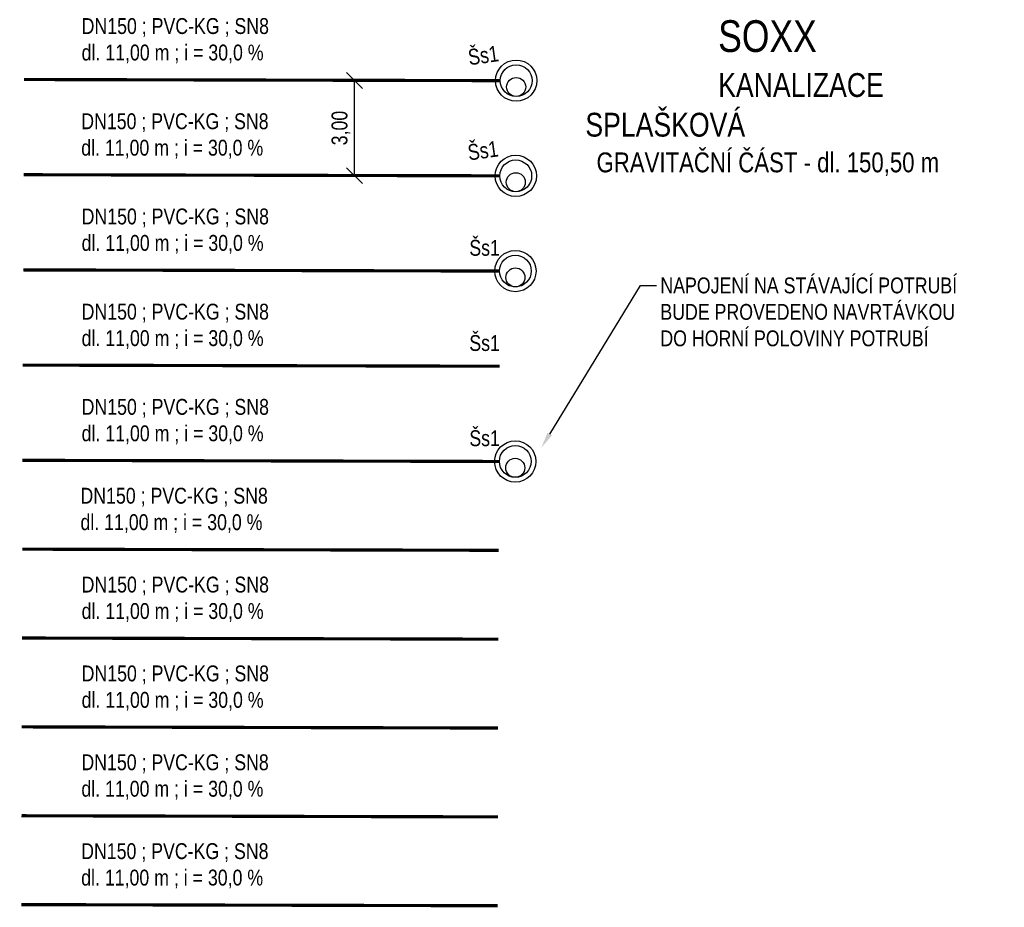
# Model space of a CAD drawing. Header units: metres. Extents: x -746896 to -745924, y -1022348 to -1021947.
# Tile 8 of 8: x -745955 to -745924, y -1022348 to -1022320. Entities that reach past the tile are written whole.
import ezdxf
from ezdxf import colors
from ezdxf.entities.mleader import LeaderData, LeaderLine
from ezdxf.math import Vec2, Vec3

# ---------------------------------------------------------------- set-up
doc = ezdxf.new("R2010")
doc.units = ezdxf.units.M
doc.layers.get('Defpoints').update_dxf_attribs({"color": 6, "lineweight": 5})
for name, color, linetype in [('TP_01_Koty', 7, 'Continuous'), ('TP_03_KS-Popis potrubí', 20, 'Continuous'), ('TP_03_KS-Popis poznámka', 20, 'Continuous'), ('TP_03_KS-Popis stoky', 20, 'Continuous'), ('TP_03_KS-Popis šachet', 20, 'Continuous'), ('TP_03_KS-Potrubí nové', 20, 'KANVSVO'), ('TP_03_KS-Šachty', 20, 'Continuous'), ('TP_04_KD-Popis potrubí', 106, 'Continuous'), ('TP_04_KD-Popis šachet', 106, 'Continuous'), ('TP_04_KD-Potrubí nové', 106, 'KANVDVO'), ('TP_04_KD-Šachty', 106, 'Continuous'), ('TP_05_KO-Popis potrubí', 190, 'Continuous'), ('TP_05_KO-Popis šachet', 190, 'Continuous'), ('TP_05_KO-Potrubí nové', 190, 'KANVOSO'), ('TP_05_KO-Šachty', 190, 'Continuous'), ('TP_06_KT-Popis potrubí', 14, 'Continuous'), ('TP_06_KT-Popis šachet', 14, 'Continuous'), ('TP_06_KT-Potrubí nové', 14, 'KANVSVO'), ('TP_07_KJ-Popis potrubí', 38, 'Continuous'), ('TP_07_KJ-Popis šachet', 38, 'Continuous'), ('TP_07_KJ-Potrubí nové', 38, 'KANVDSVO'), ('TP_07_KJ-Šachty', 38, 'Continuous'), ('TP_08_PIVO-Popis potrubí', 170, 'Continuous'), ('TP_08_PIVO-Potrubí nové', 170, 'VODVPITO'), ('TP_09_POVO-Popis potrubí', 140, 'Continuous'), ('TP_09_POVO-Potrubí nové', 140, 'VODVBRDO'), ('TP_10_UŽVO-Popis potrubí', 153, 'Continuous'), ('TP_10_UŽVO-Potrubí nové', 153, 'VODVUZITO'), ('TP_11_PLYN-NTL-Popis potrubí', 3, 'Continuous'), ('TP_11_PLYN-NTL-Potrubí nové', 3, 'PLVNTO'), ('TP_12_PLYN-STL-Popis potrubí', 20, 'Continuous'), ('TP_12_PLYN-STL-Potrubí nové', 20, 'PLVSTO')]:
    doc.layers.add(name, color=color, linetype=linetype)
doc.styles.add('TPkoty', font='arial.ttf', dxfattribs={"width": 0.8, "height": 2})
doc.styles.add('TPpoznámky', font='arial.ttf', dxfattribs={"width": 0.8, "height": 2})
doc.styles.add('TPtext', font='arial.ttf', dxfattribs={"width": 0.8, "height": 2})
doc.linetypes.add('KANVDSVO', pattern='A,7,-6.5,[7,civil.shx,S=1,R=0,X=0,Y=0],-6.5', length=20)
doc.linetypes.add('KANVDVO', pattern='A,7,-6.5,[8,civil.shx,S=1,R=0,X=0,Y=0],-6.5', length=20)
doc.linetypes.add('KANVOSO', pattern='A,7,-6.5,[11,civil.shx,S=1,R=0,X=0,Y=0],-6.5', length=20)
doc.linetypes.add('KANVSVO', pattern='A,7,-6.5,[9,civil.shx,S=1,R=0,X=0,Y=0],-6.5', length=20)
doc.linetypes.add('PLVNTO', pattern='A,7,-6.5,[14,civil.shx,S=1,R=0,X=0,Y=0],-6.5', length=20)
doc.linetypes.add('PLVSTO', pattern='A,7,-6.5,[15,civil.shx,S=1,R=0,X=0,Y=0],-6.5', length=20)
doc.linetypes.add('VODVBRDO', pattern='A,7,-6.5,[3,civil.shx,S=1,R=0,X=0,Y=0],-6.5', length=20)
doc.linetypes.add('VODVPITO', pattern='A,7,-6.5,[2,civil.shx,S=1,R=0,X=0,Y=0],-6.5', length=20)
doc.linetypes.add('VODVUZITO', pattern='A,7,-6.5,[1,civil.shx,S=1,R=0,X=0,Y=0],-6.5', length=20)
doc.dimstyles.new('TPM', dxfattribs={"dimscale": 0, "dimtxt": 2, "dimasz": 2, "dimexe": 1, "dimexo": 1, "dimgap": 0.5, "dimtad": 1, "dimzin": 1, "dimtxsty": 'TPkoty', "dimblk": 'OBLIQUE', "dimcen": 2.5, "dimclrd": 256, "dimclre": 256, "dimclrt": 256, "dimazin": 0, "dimtfac": 1, "dimtmove": 1, "dimatfit": 3, "dimfxl": 5, "dimtfillclr": 256, "dimarcsym": 0})

# ---------------------------------------------------------------- blocks, each defined once
blk = doc.blocks.new('_Oblique')
at = {"color": 0, "linetype": 'ByBlock', "lineweight": -2}
blk.add_line((-0.5, -0.5), (0.5, 0.5), dxfattribs=at)
blk = doc.blocks.new('*D71')
at = {"layer": 'Defpoints', "color": 0, "transparency": 16777216}
for p in [(-745944.462, -1022321.686), (-745942.101, -1022321.686), (-745942.101, -1022324.685)]:
    blk.add_point(p, dxfattribs=at)
at = {"layer": 'TP_01_Koty', "lineweight": -2, "transparency": 16777216}
for p, q in [((-745942.351, -1022321.686), (-745944.712, -1022321.686)), ((-745944.462, -1022324.685), (-745944.462, -1022321.686)), ((-745942.351, -1022324.685), (-745944.712, -1022324.685))]:
    blk.add_line(p, q, dxfattribs=at)
at = {"layer": 'TP_01_Koty', "lineweight": -2, "transparency": 16777216, "xscale": 0.5, "yscale": 0.5, "zscale": 0.5}
for p, rotation in [((-745944.462, -1022321.686), 90), ((-745944.462, -1022324.685), 270)]:
    blk.add_blockref('_Oblique', p, dxfattribs=dict(at, rotation=rotation))
at = {"layer": 'TP_01_Koty', "transparency": 16777216, "insert": (-745944.888, -1022323.185), "char_height": 0.5, "attachment_point": 5, "rotation": 90, "style": 'TPkoty'}
blk.add_mtext('3,00', dxfattribs=at)
blk = doc.blocks.new('KS_Sachta')
at = {"layer": 'TP_03_KS-Šachty'}
for centre, radius in [((0, 0), 0.65), ((0, 0), 0.5), ((0, -0.2), 0.3)]:
    blk.add_circle(centre, radius, dxfattribs=at)
blk = doc.blocks.new('KD_Sachta')
at = {"layer": 'TP_04_KD-Šachty'}
for centre, radius in [((0, 0), 0.65), ((0, 0), 0.5), ((0, -0.2), 0.3)]:
    blk.add_circle(centre, radius, dxfattribs=at)
blk = doc.blocks.new('KO_Sachta')
at = {"layer": 'TP_05_KO-Šachty'}
for centre, radius in [((0, 0), 0.65), ((0, 0), 0.5), ((0, -0.2), 0.3)]:
    blk.add_circle(centre, radius, dxfattribs=at)
blk = doc.blocks.new('KJ_Sachta')
at = {"layer": 'TP_07_KJ-Šachty'}
for centre, radius in [((0, 0), 0.65), ((0, 0), 0.5), ((0, -0.2), 0.3)]:
    blk.add_circle(centre, radius, dxfattribs=at)

msp = doc.modelspace()

# ---------------------------------------------------------------- linework, layer by layer
at = {"layer": 'TP_03_KS-Potrubí nové', "const_width": 0.1}
msp.add_lwpolyline([(-745954.87, -1022321.655), (-745939.87, -1022321.691)], dxfattribs=at)
at = {"layer": 'TP_04_KD-Potrubí nové', "const_width": 0.1}
msp.add_lwpolyline([(-745954.882, -1022324.655), (-745939.882, -1022324.69)], dxfattribs=at)
at = {"layer": 'TP_05_KO-Potrubí nové', "const_width": 0.1}
msp.add_lwpolyline([(-745954.894, -1022327.655), (-745939.894, -1022327.691)], dxfattribs=at)
at = {"layer": 'TP_06_KT-Potrubí nové', "const_width": 0.1}
msp.add_lwpolyline([(-745954.906, -1022330.655), (-745939.891, -1022330.69)], dxfattribs=at)
at = {"layer": 'TP_07_KJ-Potrubí nové', "const_width": 0.1}
msp.add_lwpolyline([(-745954.918, -1022333.655), (-745939.899, -1022333.691)], dxfattribs=at)
at = {"layer": 'TP_08_PIVO-Potrubí nové', "const_width": 0.1}
msp.add_lwpolyline([(-745954.925, -1022336.455), (-745939.925, -1022336.491)], dxfattribs=at)
at = {"layer": 'TP_09_POVO-Potrubí nové', "const_width": 0.1}
msp.add_lwpolyline([(-745954.932, -1022339.255), (-745939.932, -1022339.291)], dxfattribs=at)
at = {"layer": 'TP_10_UŽVO-Potrubí nové', "const_width": 0.1}
msp.add_lwpolyline([(-745954.939, -1022342.055), (-745939.94, -1022342.091)], dxfattribs=at)
at = {"layer": 'TP_11_PLYN-NTL-Potrubí nové', "const_width": 0.1}
msp.add_lwpolyline([(-745954.947, -1022344.855), (-745939.947, -1022344.891)], dxfattribs=at)
at = {"layer": 'TP_12_PLYN-STL-Potrubí nové', "const_width": 0.1}
msp.add_lwpolyline([(-745954.954, -1022347.655), (-745939.954, -1022347.691)], dxfattribs=at)

# ---------------------------------------------------------------- texts
at = {"layer": 'TP_03_KS-Popis potrubí', "insert": (-745953.054, -1022321.147), "char_height": 0.5, "attachment_point": 7, "style": 'TPtext', "bg_fill": 3, "box_fill_scale": 1, "bg_fill_color": 256, "bg_fill_transparency": 0}
msp.add_mtext_dynamic_manual_height_columns('DN150 ; PVC-KG ; SN8\\Pdl. 11,00 m ; i = 30,0 %', width=7.08643, gutter_width=1.25, heights=[0], dxfattribs=at)
at = {"layer": 'TP_03_KS-Popis stoky', "insert": (-745937.191, -1022319.787), "char_height": 0.5, "attachment_point": 1, "style": 'TPtext', "bg_fill": 3, "box_fill_scale": 1, "bg_fill_color": 256, "bg_fill_transparency": 0}
msp.add_mtext_dynamic_manual_height_columns('\\pi4.18217;{\\H2x;SOXX\\P\\pi0.4956;\\H0.75x;KANALIZACE SPLAŠKOVÁ}\\P\\pi0.35195;{\\H1.25x;GRAVITAČNÍ ČÁST - dl. 150,50 m}', width=11.41263, gutter_width=1.25, heights=[0], dxfattribs=at)
at = {"layer": 'TP_03_KS-Popis šachet', "insert": (-745940.845, -1022321.215), "char_height": 0.5, "attachment_point": 7, "rotation": 8, "style": 'TPtext', "bg_fill": 3, "box_fill_scale": 1, "bg_fill_color": 256, "bg_fill_transparency": 0}
msp.add_mtext_dynamic_manual_height_columns('Šs1', width=0.54106, gutter_width=1.25, heights=[0], dxfattribs=at)
at = {"layer": 'TP_04_KD-Popis potrubí', "insert": (-745953.066, -1022324.147), "char_height": 0.5, "attachment_point": 7, "style": 'TPtext', "bg_fill": 3, "box_fill_scale": 1, "bg_fill_color": 256, "bg_fill_transparency": 0}
msp.add_mtext_dynamic_manual_height_columns('DN150 ; PVC-KG ; SN8\\Pdl. 11,00 m ; i = 30,0 %', width=7.08643, gutter_width=1.25, heights=[0], dxfattribs=at)
at = {"layer": 'TP_04_KD-Popis šachet', "insert": (-745940.857, -1022324.215), "char_height": 0.5, "attachment_point": 7, "rotation": 8, "style": 'TPtext', "bg_fill": 3, "box_fill_scale": 1, "bg_fill_color": 256, "bg_fill_transparency": 0}
msp.add_mtext_dynamic_manual_height_columns('Šs1', width=0.54106, gutter_width=1.25, heights=[0], dxfattribs=at)
at = {"layer": 'TP_05_KO-Popis potrubí', "insert": (-745953.054, -1022327.147), "char_height": 0.5, "attachment_point": 7, "style": 'TPtext', "bg_fill": 3, "box_fill_scale": 1, "bg_fill_color": 256, "bg_fill_transparency": 0}
msp.add_mtext_dynamic_manual_height_columns('DN150 ; PVC-KG ; SN8\\Pdl. 11,00 m ; i = 30,0 %', width=7.08643, gutter_width=1.25, heights=[0], dxfattribs=at)
at = {"layer": 'TP_05_KO-Popis šachet', "insert": (-745940.845, -1022327.216), "char_height": 0.5, "attachment_point": 7, "style": 'TPtext', "bg_fill": 3, "box_fill_scale": 1, "bg_fill_color": 256, "bg_fill_transparency": 0}
msp.add_mtext_dynamic_manual_height_columns('Šs1', width=0.54106, gutter_width=1.25, heights=[0], dxfattribs=at)
at = {"layer": 'TP_06_KT-Popis potrubí', "insert": (-745953.054, -1022330.147), "char_height": 0.5, "attachment_point": 7, "style": 'TPtext', "bg_fill": 3, "box_fill_scale": 1, "bg_fill_color": 256, "bg_fill_transparency": 0}
msp.add_mtext_dynamic_manual_height_columns('DN150 ; PVC-KG ; SN8\\Pdl. 11,00 m ; i = 30,0 %', width=7.08643, gutter_width=1.25, heights=[0], dxfattribs=at)
at = {"layer": 'TP_06_KT-Popis šachet', "insert": (-745940.845, -1022330.216), "char_height": 0.5, "attachment_point": 7, "style": 'TPtext', "bg_fill": 3, "box_fill_scale": 1, "bg_fill_color": 256, "bg_fill_transparency": 0}
msp.add_mtext_dynamic_manual_height_columns('Šs1', width=0.54106, gutter_width=1.25, heights=[0], dxfattribs=at)
at = {"layer": 'TP_07_KJ-Popis potrubí', "insert": (-745953.054, -1022333.147), "char_height": 0.5, "attachment_point": 7, "style": 'TPtext', "bg_fill": 3, "box_fill_scale": 1, "bg_fill_color": 256, "bg_fill_transparency": 0}
msp.add_mtext_dynamic_manual_height_columns('DN150 ; PVC-KG ; SN8\\Pdl. 11,00 m ; i = 30,0 %', width=7.08643, gutter_width=1.25, heights=[0], dxfattribs=at)
at = {"layer": 'TP_07_KJ-Popis šachet', "insert": (-745940.845, -1022333.216), "char_height": 0.5, "attachment_point": 7, "style": 'TPtext', "bg_fill": 3, "box_fill_scale": 1, "bg_fill_color": 256, "bg_fill_transparency": 0}
msp.add_mtext_dynamic_manual_height_columns('Šs1', width=0.54106, gutter_width=1.25, heights=[0], dxfattribs=at)
at = {"layer": 'TP_08_PIVO-Popis potrubí', "insert": (-745953.09, -1022335.947), "char_height": 0.5, "attachment_point": 7, "style": 'TPtext', "bg_fill": 3, "box_fill_scale": 1, "bg_fill_color": 256, "bg_fill_transparency": 0}
msp.add_mtext_dynamic_manual_height_columns('DN150 ; PVC-KG ; SN8\\Pdl. 11,00 m ; i = 30,0 %', width=7.08643, gutter_width=1.25, heights=[0], dxfattribs=at)
at = {"layer": 'TP_09_POVO-Popis potrubí', "insert": (-745953.054, -1022338.747), "char_height": 0.5, "attachment_point": 7, "style": 'TPtext', "bg_fill": 3, "box_fill_scale": 1, "bg_fill_color": 256, "bg_fill_transparency": 0}
msp.add_mtext_dynamic_manual_height_columns('DN150 ; PVC-KG ; SN8\\Pdl. 11,00 m ; i = 30,0 %', width=7.08643, gutter_width=1.25, heights=[0], dxfattribs=at)
at = {"layer": 'TP_10_UŽVO-Popis potrubí', "insert": (-745953.054, -1022341.547), "char_height": 0.5, "attachment_point": 7, "style": 'TPtext', "bg_fill": 3, "box_fill_scale": 1, "bg_fill_color": 256, "bg_fill_transparency": 0}
msp.add_mtext_dynamic_manual_height_columns('DN150 ; PVC-KG ; SN8\\Pdl. 11,00 m ; i = 30,0 %', width=7.08643, gutter_width=1.25, heights=[0], dxfattribs=at)
at = {"layer": 'TP_11_PLYN-NTL-Popis potrubí', "insert": (-745953.061, -1022344.347), "char_height": 0.5, "attachment_point": 7, "style": 'TPtext', "bg_fill": 3, "box_fill_scale": 1, "bg_fill_color": 256, "bg_fill_transparency": 0}
msp.add_mtext_dynamic_manual_height_columns('DN150 ; PVC-KG ; SN8\\Pdl. 11,00 m ; i = 30,0 %', width=7.08643, gutter_width=1.25, heights=[0], dxfattribs=at)
at = {"layer": 'TP_12_PLYN-STL-Popis potrubí', "insert": (-745953.068, -1022347.147), "char_height": 0.5, "attachment_point": 7, "style": 'TPtext', "bg_fill": 3, "box_fill_scale": 1, "bg_fill_color": 256, "bg_fill_transparency": 0}
msp.add_mtext_dynamic_manual_height_columns('DN150 ; PVC-KG ; SN8\\Pdl. 11,00 m ; i = 30,0 %', width=7.08643, gutter_width=1.25, heights=[0], dxfattribs=at)

# ---------------------------------------------------------------- dimensions: what is measured, and where the dimension line sits
at = {"layer": 'TP_01_Koty'}
dim = msp.add_linear_dim(base=(-745944.462, -1022321.686), p1=(-745942.101, -1022324.685), p2=(-745942.101, -1022321.686), angle=90, dimstyle='TPM', override={"dimscale": 0, "dimtix": 0, "dimtofl": 1, "dimtmove": 1, "dimatfit": 3}, dxfattribs=at)
dim.commit()
dim.dimension.update_dxf_attribs({"geometry": '*D71', "text_midpoint": (-745944.888, -1022323.185)})

# ---------------------------------------------------------------- leaders
at = {"layer": 'TP_03_KS-Popis poznámka'}
ml = msp.add_multileader_mtext('Standard', dxfattribs=at)
ml.set_content('NAPOJENÍ NA STÁVAJÍCÍ POTRUBÍ \\PBUDE PROVEDENO NAVRTÁVKOU \\PDO HORNÍ POLOVINY POTRUBÍ', color=256, style='TPpoznámky')
ml.set_leader_properties(color=256)
ml.build(insert=Vec2(0, 0))
ml.multileader.update_dxf_attribs({"dogleg_length": 2, "arrow_head_size": 0.5, "scale": 0.25})
ctx = ml.context
ctx.base_point, ctx.scale, ctx.char_height, ctx.arrow_head_size, ctx.landing_gap_size, ctx.plane_origin = Vec3(-745934.954, -1022328.148), 0.25, 0.5, 0.5, 0.125, Vec3(-745938.575, -1022333.255)
notes = []
notes.append((ctx, [(0, (1, 1, 0), (-745935.454, -1022328.148), (1, 0), 0.5, [(0, [(-745938.575, -1022333.255)], 0, [])])]))
ctx.mtext.insert, ctx.mtext.flow_direction = Vec3(-745934.829, -1022327.894), 5
ctx.mtext.has_bg_fill, ctx.mtext.bg_color, ctx.mtext.bg_scale_factor, ctx.mtext.bg_transparency, ctx.mtext.use_window_bg_color = 1, -1073741824, 1, 0, 1
for ctx, leaders in notes:
    for number, flags, end, landing, length, lines in leaders:
        leader = LeaderData()
        leader.index, (leader.has_last_leader_line, leader.has_dogleg_vector, leader.attachment_direction) = number, flags
        leader.last_leader_point, leader.dogleg_vector, leader.dogleg_length = Vec3(end), Vec3(landing), length
        for number, points, colour, breaks in lines:
            line = LeaderLine()
            line.index, line.vertices, line.color, line.breaks = number, Vec3.list(points), colors.encode_raw_color(colour), breaks
            leader.lines.append(line)
        ctx.leaders.append(leader)

# ---------------------------------------------------------------- next in the draw order: block references
at = {"layer": 'TP_03_KS-Šachty'}
msp.add_blockref('KS_Sachta', (-745939.37, -1022321.691), dxfattribs=at)
at = {"layer": 'TP_04_KD-Šachty'}
msp.add_blockref('KD_Sachta', (-745939.382, -1022324.691), dxfattribs=at)
at = {"layer": 'TP_05_KO-Šachty'}
msp.add_blockref('KO_Sachta', (-745939.394, -1022327.691), dxfattribs=at)
at = {"layer": 'TP_07_KJ-Šachty'}
msp.add_blockref('KJ_Sachta', (-745939.399, -1022333.691), dxfattribs=at)

doc.saveas('drawing.dxf')
